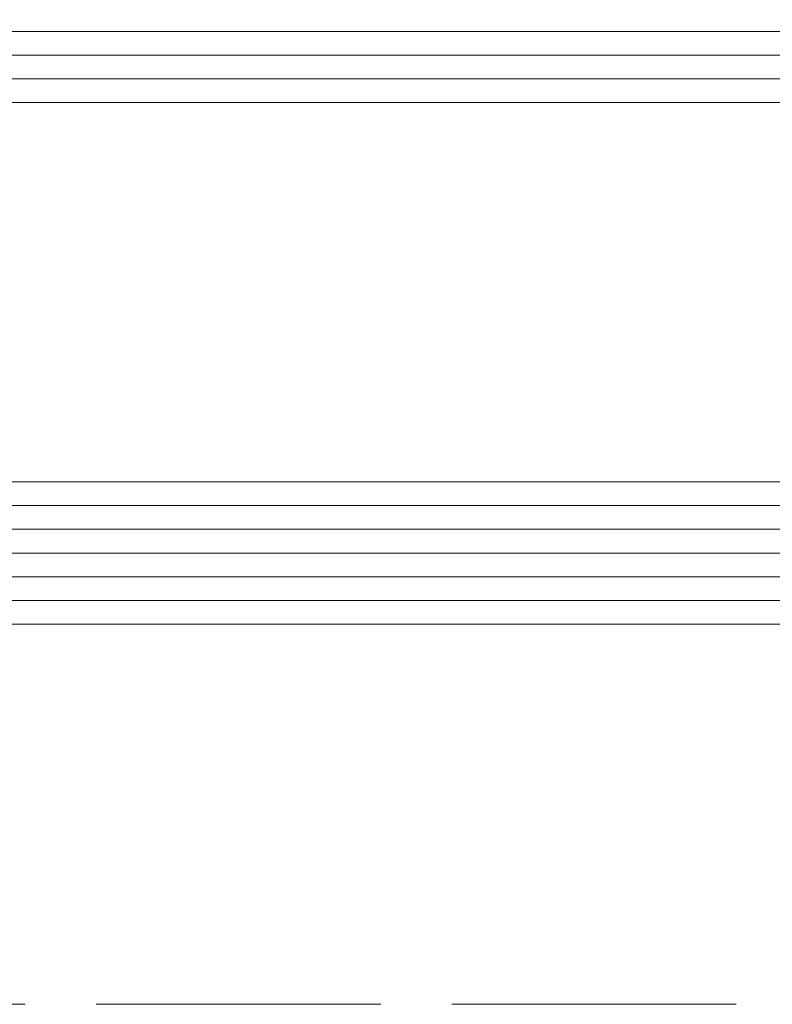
# Model space of a CAD drawing. Header units: inches. Extents: x 44881 to 156022, y 58140 to 83978.
# Tile 123 of 256: x 99503 to 99535, y 72431 to 72472. Entities that reach past the tile are written whole.
import ezdxf

# ---------------------------------------------------------------- set-up
doc = ezdxf.new("R2010")
doc.units = ezdxf.units.IN
doc.linetypes.add('ACAD_ISO02W100', pattern=[15, 12, -3])
for name, color, linetype, lineweight in [('!_A_03_ČIARKOVANÁ', 41, 'ACAD_ISO02W100', 13), ('_MB_kreskowanie_szklo_0.09', 157, 'Continuous', 9), ('_MB_szklo_0.15', 142, 'Continuous', 15)]:
    doc.layers.add(name, color=color, linetype=linetype, lineweight=lineweight)

# ---------------------------------------------------------------- blocks, each defined once
blk = doc.blocks.new('*U364')
at = {"layer": '_MB_kreskowanie_szklo_0.09'}
for points in [[(0, -1), (918, -1)], [(0, -2), (918, -2)], [(0, -3), (918, -3)], [(0, -4), (918, -4)], [(0, -5), (918, -5)], [(0, -23), (918, -23)], [(0, -24), (918, -24)], [(0, -25), (918, -25)]]:
    blk.add_lwpolyline(points, dxfattribs=at)
at = {"layer": '_MB_szklo_0.15'}
for points in [[(918, 0), (0, 0), (0, -6), (918, -6)], [(918, -22), (0, -22), (0, -26), (918, -26)]]:
    blk.add_lwpolyline(points, dxfattribs=at)

msp = doc.modelspace()

# ---------------------------------------------------------------- linework, layer by layer
at = {"layer": '!_A_03_ČIARKOVANÁ', "color": 14, "true_color": 0xa30000}
msp.add_lwpolyline([(93326.536, 72430.783), (109629.536, 72430.783)], dxfattribs=at)

# ---------------------------------------------------------------- block references
at = {"color": 14, "true_color": 0xa30000, "xscale": -1, "rotation": 180}
msp.add_blockref('*U364', (99472.536, 72446.823), dxfattribs=at)

doc.saveas('drawing.dxf')
